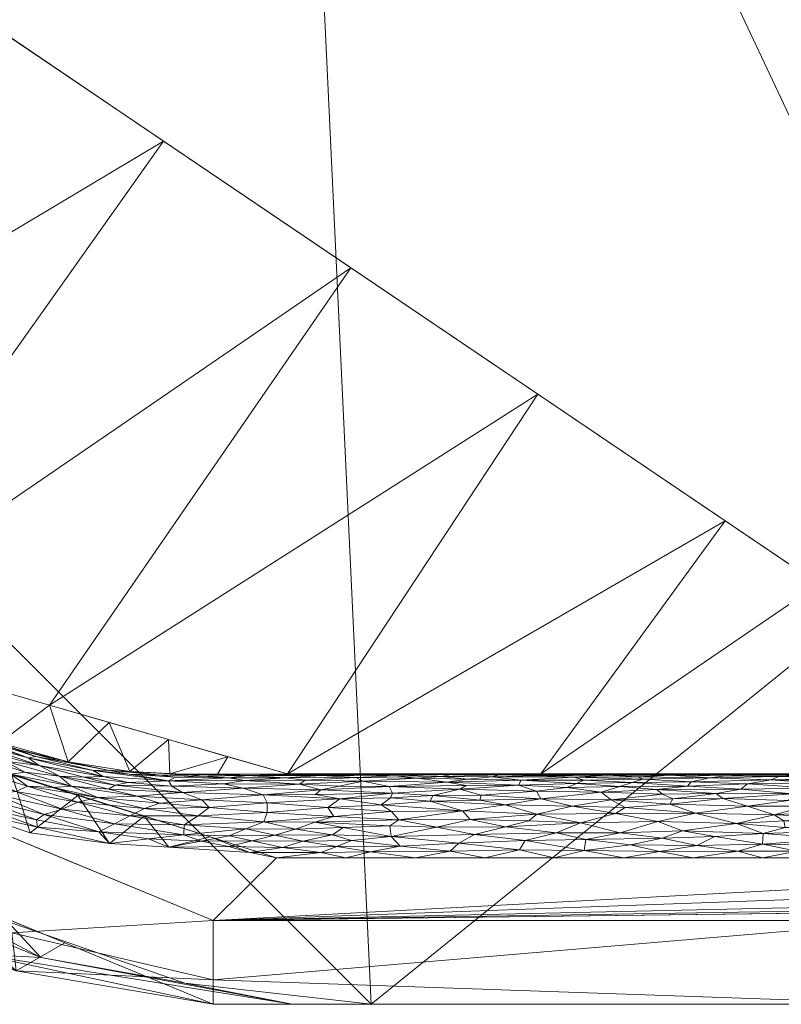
# Model space of a CAD drawing. Header units: millimetres. Extents: x -300 to 300, y 0 to 450.
# Tile 3 of 256: x -285 to -266, y 0 to 24. Entities that reach past the tile are written whole.
import ezdxf

# ---------------------------------------------------------------- set-up
doc = ezdxf.new("R2010")
doc.units = ezdxf.units.MM
doc.layers.add('A-GENM', color=13, linetype='Continuous')

# ---------------------------------------------------------------- blocks, each defined once
blk = doc.blocks.new('MODEL_CCAS0420-1080410R0 - MODEL_CCAS0420-1080410R0-453240-Preview')
at = {"layer": 'A-GENM', "lineweight": 9}
mesh = blk.add_polyface(dxfattribs=at)
corners = [(-296.159, -20, -110), (-295.657, -15.55, -110), (-294.177, -11.323, -110), (-291.793, -7.531, -110), (-288.625, -4.364, -110), (-284.831, -1.981, -110), (-280.602, -0.502, -110), (-276.147, 0, -110), (276.147, 0, -110), (280.596, -0.501, -110), (284.825, -1.978, -110), (288.619, -4.359, -110), (291.788, -7.525, -110), (294.174, -11.316, -110), (295.656, -15.545, -110), (296.159, -20, -110), (296.159, -426.171, -110), (295.658, -430.617, -110), (294.182, -434.842, -110), (291.802, -438.632, -110), (288.638, -441.797, -110), (284.848, -444.179, -110), (280.622, -445.657, -110), (276.171, -446.159, -110), (-276.171, -446.159, -110), (-280.617, -445.658, -110), (-284.842, -444.182, -110), (-288.632, -441.802, -110), (-291.797, -438.638, -110), (-294.179, -434.848, -110), (-295.657, -430.622, -110), (-296.159, -426.171, -110)]
mesh.append_faces([[corners[k] for k in face] for face in [(15, 12, 13, 14)]], dxfattribs={"vtx0": -1})
mesh.append_faces([[corners[k] for k in face] for face in [(16, 8, 15)]], dxfattribs={"vtx0": -1, "vtx1": -1})
mesh.append_faces([[corners[k] for k in face] for face in [(24, 31, 7, 8)]], dxfattribs={"vtx0": -1, "vtx1": -1, "vtx3": -1})
mesh.append_faces([[corners[k] for k in face] for face in [(31, 24, 25, 30), (18, 21, 22, 17), (17, 22, 23, 16)]], dxfattribs={"vtx0": -1, "vtx2": -1})
mesh.append_faces([[corners[k] for k in face] for face in [(0, 3, 4, 5), (0, 5, 6, 7)]], dxfattribs={"vtx0": -1, "vtx3": -1})
mesh.append_faces([[corners[k] for k in face] for face in [(28, 29, 27)]], dxfattribs={"vtx1": -1})
mesh.append_faces([[corners[k] for k in face] for face in [(25, 26, 30), (11, 12, 15, 10), (9, 10, 15, 8), (31, 0, 7)]], dxfattribs={"vtx1": -1, "vtx2": -1})
mesh.append_faces([[corners[k] for k in face] for face in [(23, 24, 8, 16)]], dxfattribs={"vtx1": -1, "vtx2": -1, "vtx3": -1})
mesh.append_faces([[corners[k] for k in face] for face in [(26, 27, 29, 30)]], dxfattribs={"vtx1": -1, "vtx3": -1})
mesh.append_faces([[corners[k] for k in face] for face in [(19, 20, 21, 18)]], dxfattribs={"vtx2": -1})
mesh.append_faces([[corners[k] for k in face] for face in [(0, 1, 2, 3)]], dxfattribs={"vtx3": -1})
mesh = blk.add_polyface(dxfattribs=at)
corners = [(279.918, 0, -2), (278.032, 0, -56), (276.147, 0, -110), (-276.147, 0, -110), (-278.032, 0, -56), (-279.918, 0, -2), (0, 0, -2)]
mesh.append_faces([[corners[k] for k in face] for face in [(6, 3, 4, 5)]], dxfattribs={"vtx0": -1})
mesh.append_faces([[corners[k] for k in face] for face in [(3, 6, 2)]], dxfattribs={"vtx0": -1, "vtx1": -1})
mesh.append_faces([[corners[k] for k in face] for face in [(1, 2, 6, 0)]], dxfattribs={"vtx1": -1})
mesh = blk.add_polyface(dxfattribs=at)
corners = [(279.918, 0, -2), (0, 0, -2), (-279.918, 0, -2), (-279.918, -0.586, -0.586), (-279.918, -2), (0, -2), (279.918, -2), (279.918, -0.586, -0.586), (-146.072, 0, -2), (-139.959, -2), (-209.938, -2), (-246.456, -2), (-73.036, 0, -2), (-212.995, 0, -2), (-69.979, -2), (-246.456, 0, -2), (146.072, -2), (139.959, 0, -2), (209.938, 0, -2), (246.456, 0, -2), (73.036, -2), (212.995, -2), (69.979, 0, -2), (246.456, -2), (-36.518, 0, -2), (-34.99, -2), (-52.485, -2), (34.99, 0, -2), (36.518, -2), (18.259, -2), (-263.187, -2), (-109.554, 0, -2), (-104.969, -2), (-122.464, -2), (263.187, 0, -2), (104.969, 0, -2), (109.554, -2), (91.295, -2), (-174.949, -2), (-179.533, 0, -2), (-162.803, 0, -2), (179.533, -2), (174.949, 0, -2), (192.444, 0, -2), (-157.454, -2), (-127.813, 0, -2), (-18.259, 0, -2), (-17.495, -2), (-229.726, 0, -2), (-228.197, -2), (229.726, -2), (228.197, 0, -2), (54.777, -2), (52.485, 0, -2), (-87.474, -2), (-91.295, 0, -2), (127.813, -2), (122.464, 0, -2), (-196.264, 0, -2), (-192.444, -2), (157.454, 0, -2), (162.803, -2), (-54.777, 0, -2), (17.495, 0, -2), (-263.187, 0, -2), (263.187, -2), (87.474, 0, -2), (196.264, -2)]
mesh.append_faces([[corners[k] for k in face] for face in [(44, 40, 38), (45, 33, 31), (46, 47, 1), (50, 51, 21), (52, 53, 28), (54, 55, 32), (56, 57, 36), (58, 59, 39), (60, 61, 42)]], dxfattribs={"vtx0": -1, "vtx1": -1})
mesh.append_faces([[corners[k] for k in face] for face in [(34, 65, 7), (30, 64, 3)]], dxfattribs={"vtx0": -1, "vtx1": -1, "vtx2": -1})
mesh.append_faces([[corners[k] for k in face] for face in [(5, 63, 1, 47), (42, 61, 41, 43), (19, 23, 65, 34), (32, 55, 31, 33), (28, 53, 27, 29), (39, 59, 38, 40), (36, 57, 35, 37), (21, 51, 18, 67), (63, 5, 29, 27), (67, 18, 43, 41), (37, 35, 66)]], dxfattribs={"vtx0": -1, "vtx2": -1})
mesh.append_faces([[corners[k] for k in face] for face in [(2, 3, 64)]], dxfattribs={"vtx1": -1})
mesh.append_faces([[corners[k] for k in face] for face in [(25, 47, 46, 24), (9, 33, 45, 8), (8, 40, 44, 9), (49, 10, 13, 48), (11, 49, 48, 15), (19, 51, 50, 23), (20, 37, 66, 22), (26, 25, 24, 62), (14, 26, 62, 12), (22, 53, 52, 20), (30, 11, 15, 64), (12, 55, 54, 14), (17, 57, 56, 16), (10, 59, 58, 13), (16, 61, 60, 17)]], dxfattribs={"vtx1": -1, "vtx3": -1})
mesh.append_faces([[corners[k] for k in face] for face in [(3, 4, 30), (65, 6, 7), (7, 0, 34)]], dxfattribs={"vtx2": -1})
mesh = blk.add_polyface(dxfattribs=at)
corners = [(299.928, -20, -2.07), (298.043, -20, -56.035), (296.159, -20, -110), (295.656, -15.545, -110), (294.174, -11.316, -110), (291.788, -7.525, -110), (288.619, -4.359, -110), (284.825, -1.978, -110), (280.596, -0.501, -110), (276.147, 0, -110), (278.032, 0, -56), (279.918, 0, -2), (294.065, -5.856, -2.049), (285.313, -2.233, -2.019), (297.693, -14.608, -2.062), (288.802, -3.047, -51.654), (295.107, -9.338, -51.891), (284.026, -1.114, -72.985), (291.572, -5.842, -73.057), (296.322, -13.382, -73.052), (287.705, -3.056, -83.438), (294.006, -9.347, -83.57), (297.479, -13.113, -37.145), (295.879, -10.232, -2.056), (298.985, -20, -29.052), (298.237, -16.68, -42.534), (285.513, -1.198, -37.157), (289.689, -4.044, -2.034), (293.019, -6.052, -37.565)]
mesh.append_faces([[corners[k] for k in face] for face in [(10, 8, 9), (24, 14, 0)]], dxfattribs={"vtx0": -1})
mesh.append_faces([[corners[k] for k in face] for face in [(5, 21, 4), (23, 28, 12), (27, 26, 13)]], dxfattribs={"vtx0": -1, "vtx1": -1})
mesh.append_faces([[corners[k] for k in face] for face in [(17, 10, 26), (17, 20, 7), (17, 8, 10), (21, 5, 18), (15, 17, 26), (6, 20, 18), (21, 16, 19), (19, 16, 22), (28, 18, 15), (16, 23, 22), (19, 1, 3), (15, 18, 20), (28, 15, 27), (22, 14, 25), (16, 18, 28), (15, 20, 17), (4, 21, 19), (16, 21, 18), (24, 25, 14), (1, 19, 25), (22, 25, 19), (26, 27, 15), (16, 28, 23)]], dxfattribs={"vtx0": -1, "vtx1": -1, "vtx2": -1})
mesh.append_faces([[corners[k] for k in face] for face in [(19, 3, 4), (17, 7, 8), (18, 5, 6), (20, 6, 7)]], dxfattribs={"vtx0": -1, "vtx2": -1})
mesh.append_faces([[corners[k] for k in face] for face in [(2, 3, 1)]], dxfattribs={"vtx1": -1})
mesh.append_faces([[corners[k] for k in face] for face in [(10, 11, 26), (24, 1, 25), (23, 14, 22), (11, 13, 26), (27, 12, 28)]], dxfattribs={"vtx1": -1, "vtx2": -1})
mesh = blk.add_polyface(dxfattribs=at)
corners = [(299.928, -20, -2.07), (294.065, -5.856, -2.049), (279.918, 0, -2), (279.918, -0.586, -0.586), (279.918, -2), (292.651, -7.27), (297.929, -20), (299.368, -20, -0.611), (296.865, -12.611, -2.059), (287.309, -5.059), (291.411, -4.331, -0.6), (294.866, -12.611), (286.991, -2.928, -2.025), (295.404, -8.688, -0.382), (298.205, -14.217, -0.382), (284.723, -1.706, -0.228), (284.621, -0.797, -1.081), (288.713, -2.271, -1.12), (290.528, -4.392, -2.037), (288.185, -2.649, -0.417), (290.212, -4.403, -0.128), (293.013, -6.306, -0.243), (298.396, -16.305, -2.064), (298.854, -14.092, -1.202), (296.934, -9.82, -1.189), (294.36, -6.53, -1.03), (295.465, -9.233, -2.054), (296.397, -16.306), (283.614, -3.529), (283.455, -1.464, -2.012)]
mesh.append_faces([[corners[k] for k in face] for face in [(7, 14, 6), (4, 15, 3), (18, 25, 1), (2, 16, 29)]], dxfattribs={"vtx0": -1, "vtx1": -1})
mesh.append_faces([[corners[k] for k in face] for face in [(10, 18, 17), (14, 24, 13), (23, 8, 24), (20, 21, 10), (13, 24, 25), (10, 19, 20), (24, 14, 23), (16, 3, 15), (14, 13, 11), (19, 9, 20), (16, 17, 12), (17, 19, 10), (19, 16, 15), (16, 19, 17), (10, 25, 18), (9, 19, 15), (21, 5, 13), (5, 21, 20), (25, 21, 13), (7, 22, 23), (7, 23, 14), (25, 10, 21), (25, 24, 26)]], dxfattribs={"vtx0": -1, "vtx1": -1, "vtx2": -1})
mesh.append_faces([[corners[k] for k in face] for face in [(14, 27, 6), (16, 12, 29), (23, 22, 8), (25, 26, 1), (24, 8, 26), (14, 11, 27)]], dxfattribs={"vtx0": -1, "vtx2": -1})
mesh.append_faces([[corners[k] for k in face] for face in [(15, 4, 28, 9)]], dxfattribs={"vtx0": -1, "vtx3": -1})
mesh.append_faces([[corners[k] for k in face] for face in [(5, 11, 13), (2, 3, 16), (18, 12, 17), (9, 5, 20)]], dxfattribs={"vtx1": -1, "vtx2": -1})
mesh.append_faces([[corners[k] for k in face] for face in [(7, 0, 22)]], dxfattribs={"vtx2": -1})
mesh = blk.add_polyface(dxfattribs=at)
corners = [(-279.918, -2), (-292.651, -7.27), (-297.929, -20), (-297.929, -224.97), (-297.929, -429.94), (-292.661, -442.661), (-279.94, -447.929), (0, -447.929), (279.94, -447.929), (292.661, -442.661), (297.929, -429.94), (297.929, -224.97), (297.929, -20), (292.651, -7.27), (279.918, -2), (0, -2), (0, -3.5), (13.257, -3.5), (26.515, -3.5), (39.772, -3.5), (53.029, -3.5), (66.287, -3.5), (79.544, -3.5), (92.801, -3.5), (106.059, -3.5), (119.316, -3.5), (132.573, -3.5), (145.831, -3.5), (159.088, -3.5), (172.345, -3.5), (185.603, -3.5), (198.86, -3.5), (212.117, -3.5), (225.375, -3.5), (238.632, -3.5), (251.889, -3.5), (265.147, -3.5), (278.404, -3.5), (291.028, -7.487), (296.497, -19.511), (296.5, -32.769), (296.5, -46.026), (296.5, -59.283), (296.5, -72.541), (296.5, -85.798), (296.5, -99.055), (296.5, -112.313), (296.5, -125.57), (296.5, -138.827), (296.5, -152.085), (296.5, -165.342), (296.5, -178.599), (296.5, -191.857), (296.5, -205.114), (296.5, -218.371), (296.5, -231.629), (296.5, -244.886), (296.5, -258.143), (296.499, -271.401), (296.499, -284.658), (296.499, -297.915), (296.499, -311.173), (296.499, -324.43), (296.499, -337.687), (296.5, -350.945), (296.5, -364.202), (296.5, -377.459), (296.5, -390.717), (296.5, -403.974), (296.5, -417.231), (296.497, -430.489), (291.028, -442.513), (278.404, -446.5), (265.147, -446.5), (251.889, -446.5), (238.632, -446.5), (225.375, -446.5), (212.117, -446.5), (198.86, -446.5), (185.603, -446.5), (172.345, -446.5), (159.088, -446.5), (145.831, -446.5), (132.573, -446.5), (119.316, -446.5), (106.059, -446.5), (92.801, -446.5), (79.544, -446.5), (66.287, -446.5), (53.029, -446.5), (39.772, -446.5), (26.515, -446.5), (13.257, -446.5), (0, -446.5), (-12.926, -446.5), (-25.852, -446.5), (-38.777, -446.5), (-51.703, -446.5), (-64.629, -446.5), (-77.555, -446.5), (-90.48, -446.5), (-103.406, -446.5), (-116.332, -446.5), (-129.258, -446.5), (-142.183, -446.5), (-155.109, -446.5), (-168.035, -446.5), (-180.961, -446.5), (-193.887, -446.5), (-206.812, -446.5), (-219.738, -446.5), (-232.664, -446.5), (-245.59, -446.5), (-258.515, -446.5), (-271.441, -446.5), (-284.356, -445.968), (-294.544, -438.124), (-296.5, -425.35), (-296.5, -412.424), (-296.5, -399.498), (-296.5, -386.572), (-296.5, -373.646), (-296.5, -360.721), (-296.5, -347.795), (-296.499, -334.869), (-296.499, -321.943), (-296.499, -309.018), (-296.499, -296.092), (-296.499, -283.166), (-296.499, -270.24), (-296.5, -257.315), (-296.5, -244.389), (-296.5, -231.463), (-296.5, -218.537), (-296.5, -205.611), (-296.5, -192.686), (-296.5, -179.76), (-296.5, -166.834), (-296.5, -153.908), (-296.5, -140.983), (-296.5, -128.057), (-296.5, -115.131), (-296.5, -102.205), (-296.5, -89.28), (-296.5, -76.354), (-296.5, -63.428), (-296.5, -50.502), (-296.5, -37.576), (-296.5, -24.651), (-294.544, -11.876), (-284.356, -4.032), (-271.441, -3.5), (-258.515, -3.5), (-245.59, -3.5), (-232.664, -3.5), (-219.738, -3.5), (-206.812, -3.5), (-193.887, -3.5), (-180.961, -3.5), (-168.035, -3.5), (-155.109, -3.5), (-142.183, -3.5), (-129.258, -3.5), (-116.332, -3.5), (-103.406, -3.5), (-90.48, -3.5), (-77.555, -3.5), (-64.629, -3.5), (-51.703, -3.5), (-38.777, -3.5), (-25.852, -3.5), (-12.926, -3.5), (-294.538, -438.129), (-294.547, -438.108)]
mesh.append_faces([[corners[k] for k in face] for face in [(116, 172, 173)]])
mesh.append_faces([[corners[k] for k in face] for face in [(118, 4, 117), (6, 115, 5), (115, 6, 114), (7, 104, 6), (1, 150, 0), (151, 0, 150)]], dxfattribs={"vtx0": -1, "vtx1": -1})
mesh.append_faces([[corners[k] for k in face] for face in [(4, 124, 125), (7, 99, 100), (2, 148, 149), (149, 1, 2), (2, 141, 142), (0, 151, 152), (0, 160, 161, 15), (15, 165, 166), (15, 170, 171), (8, 81, 82, 7), (8, 72, 73), (11, 61, 62, 10), (12, 46, 47, 11), (38, 13, 14, 37), (13, 38, 39, 12)]], dxfattribs={"vtx0": -1, "vtx2": -1})
mesh.append_faces([[corners[k] for k in face] for face in [(4, 118, 119, 120), (4, 120, 121, 122), (3, 128, 129, 130), (3, 130, 131, 132), (3, 138, 139, 140), (0, 154, 155, 156), (0, 156, 157, 158), (15, 161, 162, 163), (15, 163, 164, 165), (8, 73, 74, 75), (7, 86, 87, 88), (7, 83, 84, 85), (10, 68, 69, 70), (11, 55, 56, 57), (14, 28, 29, 30), (14, 32, 33, 34), (15, 19, 20, 21), (12, 44, 45, 46), (11, 49, 50, 51), (11, 47, 48, 49), (12, 39, 40, 41)]], dxfattribs={"vtx0": -1, "vtx3": -1})
mesh.append_faces([[corners[k] for k in face] for face in [(123, 124, 4, 122), (127, 128, 3, 126), (113, 114, 6, 112), (111, 112, 6, 110), (109, 110, 6, 108), (107, 108, 6, 106), (96, 97, 7, 95), (105, 106, 6, 104), (103, 104, 7, 102), (101, 102, 7, 100), (98, 99, 7, 97), (94, 95, 7, 93), (135, 136, 3, 134), (137, 138, 3, 136), (133, 134, 3, 132), (145, 146, 2, 144), (147, 148, 2, 146), (143, 144, 2, 142), (149, 150, 1), (153, 154, 0, 152), (159, 160, 0, 158), (169, 170, 15, 168), (167, 168, 15, 166), (78, 79, 8, 77), (80, 81, 8, 79), (76, 77, 8, 75), (91, 92, 7, 90), (89, 90, 7, 88), (85, 86, 7), (82, 83, 7), (67, 68, 10, 66), (65, 66, 10, 64), (60, 61, 11, 59), (58, 59, 11, 57), (63, 64, 10, 62), (54, 55, 11, 53), (26, 27, 15, 25), (31, 32, 14, 30), (16, 17, 15, 171), (18, 19, 15, 17), (24, 25, 15, 23), (22, 23, 15, 21), (34, 35, 14), (52, 53, 11, 51), (36, 37, 14, 35), (42, 43, 12, 41), (43, 44, 12), (92, 93, 7)]], dxfattribs={"vtx1": -1, "vtx2": -1})
mesh.append_faces([[corners[k] for k in face] for face in [(3, 4, 125, 126), (2, 3, 140, 141), (71, 72, 8, 9), (70, 71, 9, 10), (27, 28, 14, 15)]], dxfattribs={"vtx1": -1, "vtx3": -1})
mesh.append_faces([[corners[k] for k in face] for face in [(4, 173, 117), (115, 172, 5)]], dxfattribs={"vtx2": -1})
mesh = blk.add_polyface(dxfattribs=at)
corners = [(266.603, -5.362, -1.269), (264.885, -5.396, -1.362), (266.412, -5.436, -1.499), (264.676, -4.942, -0.614), (266.093, -5.026, -0.707), (266.185, -4.869, -0.542), (266.3, -4.376, -0.209), (266.529, -4.523, -0.287), (267.426, -4.316, -0.181), (267.323, -5.133, -0.846), (265.611, -5.162, -0.887), (265.538, -5.278, -1.085), (267.161, -5.262, -1.053), (267.126, -5.487, -1.775), (265.067, -5.494, -1.836), (266.05, -5.5, -2), (267.75, -4.911, -0.583), (266.804, -3.826, -0.03), (266.787, -4.079, -0.092), (267.943, -4.004, -0.07), (265.087, -4.132, -0.109), (265.22, -4.305, -0.176), (266.264, -4.222, -0.142), (265.099, -3.951, -0.056), (267.162, -4.731, -0.426), (268.405, -4.565, -0.312), (265.147, -3.5), (265.975, -3.654, -0.007), (266.804, -3.5), (265.774, -4.727, -0.423), (264.385, -4.727, -0.424), (265.173, -4.476, -0.261), (265.618, -3.799, -0.025), (267.914, -5.034, -0.716), (268.06, -5.41, -1.405), (265.463, -5.347, -1.232), (267.682, -5.455, -1.579), (265.675, -5.472, -1.665), (264.765, -5.446, -1.535), (267.397, -3.659, -0.007), (264.579, -3.721, -0.014), (265.076, -4.617, -0.346), (267.562, -5.5, -2)]
mesh.append_faces([[corners[k] for k in face] for face in [(26, 27, 28), (42, 13, 15)]], dxfattribs={"vtx0": -1, "vtx1": -1})
mesh.append_faces([[corners[k] for k in face] for face in [(0, 1, 2), (3, 4, 5), (6, 7, 8), (9, 4, 10), (10, 11, 12), (13, 14, 15), (16, 5, 4), (17, 18, 19), (20, 21, 22), (23, 18, 17), (6, 22, 21), (24, 25, 7), (29, 30, 5), (6, 21, 31), (27, 32, 17), (5, 16, 24), (33, 4, 9), (29, 5, 24), (9, 10, 12), (0, 12, 11), (0, 2, 34), (11, 35, 0), (36, 34, 2), (37, 13, 36), (13, 37, 14), (38, 2, 1), (2, 38, 37), (28, 27, 39), (32, 27, 40), (17, 39, 27), (24, 7, 29), (7, 31, 41), (23, 17, 32), (22, 8, 18), (7, 6, 31), (8, 22, 6), (20, 18, 23), (18, 20, 22), (7, 41, 29), (4, 33, 16), (1, 0, 35), (37, 36, 2)]], dxfattribs={"vtx0": -1, "vtx1": -1, "vtx2": -1})
mesh = blk.add_polyface(dxfattribs=at)
corners = [(268.511, -5.314, -1.158), (269.915, -5.296, -1.12), (268.597, -5.21, -0.963), (266.603, -5.362, -1.269), (268.06, -5.41, -1.405), (269.199, -3.964, -0.059), (268.711, -4.138, -0.111), (270.199, -4.097, -0.098), (268.992, -5.469, -1.648), (267.126, -5.487, -1.775), (268.424, -5.494, -1.845), (266.529, -4.523, -0.287), (268.405, -4.565, -0.312), (267.426, -4.316, -0.181), (267.75, -4.911, -0.583), (269.02, -4.777, -0.463), (267.162, -4.731, -0.426), (267.397, -3.659, -0.007), (268.461, -3.5), (266.804, -3.5), (267.323, -5.133, -0.846), (269.326, -5.127, -0.837), (269.658, -5.373, -1.298), (269.828, -5.492, -1.823), (269.074, -5.5, -2), (269.302, -4.36, -0.202), (270.31, -4.551, -0.304), (267.943, -4.004, -0.07), (266.787, -4.079, -0.092), (270.087, -4.698, -0.401), (268.943, -4.902, -0.574), (267.161, -5.262, -1.053), (267.914, -5.034, -0.716), (269.196, -5.015, -0.694), (269.78, -5.433, -1.487), (270.209, -5.201, -0.948), (267.562, -5.5, -2), (267.682, -5.455, -1.579), (269.261, -3.648, -0.006), (268.371, -3.79, -0.024), (269.957, -3.806, -0.026), (270.118, -3.5), (266.804, -3.826, -0.03)]
mesh.append_faces([[corners[k] for k in face] for face in [(0, 1, 2), (3, 4, 0), (5, 6, 7), (8, 9, 10), (11, 12, 13), (14, 15, 16), (20, 2, 21), (22, 0, 4), (23, 10, 24), (25, 12, 26), (15, 12, 16), (13, 25, 6), (25, 13, 12), (6, 5, 27), (28, 13, 6), (29, 12, 15), (15, 14, 30), (2, 20, 31), (32, 33, 30), (34, 4, 8), (0, 2, 31), (21, 2, 35), (0, 31, 3), (1, 0, 22), (9, 36, 10), (37, 8, 4), (17, 38, 18), (7, 6, 25), (39, 5, 40), (27, 28, 6), (38, 39, 40), (5, 39, 27), (42, 27, 39), (17, 42, 39), (17, 39, 38), (4, 34, 22), (8, 10, 23), (21, 33, 32), (32, 30, 14), (21, 32, 20), (9, 8, 37)]], dxfattribs={"vtx0": -1, "vtx1": -1, "vtx2": -1})
mesh.append_faces([[corners[k] for k in face] for face in [(17, 18, 19)]], dxfattribs={"vtx0": -1, "vtx2": -1})
mesh.append_faces([[corners[k] for k in face] for face in [(41, 18, 38), (36, 24, 10)]], dxfattribs={"vtx1": -1, "vtx2": -1})
mesh = blk.add_polyface(dxfattribs=at)
corners = [(270.652, -5.066, -0.756), (270.209, -5.201, -0.948), (271.479, -5.175, -0.908), (269.261, -3.648, -0.006), (271.063, -3.67, -0.008), (270.118, -3.5), (270.31, -4.551, -0.304), (271.152, -4.335, -0.19), (269.302, -4.36, -0.202), (272.095, -4.908, -0.579), (271.346, -4.728, -0.424), (270.415, -4.88, -0.553), (271.022, -3.933, -0.052), (270.199, -4.097, -0.098), (271.722, -4.097, -0.098), (271.245, -5.267, -1.064), (270.087, -4.698, -0.401), (269.915, -5.296, -1.12), (271.072, -5.349, -1.238), (271.339, -5.496, -1.866), (269.828, -5.492, -1.823), (270.585, -5.5, -2), (270.521, -5.47, -1.652), (269.78, -5.433, -1.487), (268.992, -5.469, -1.648), (272.195, -4.538, -0.296), (268.943, -4.902, -0.574), (269.02, -4.777, -0.463), (269.196, -5.015, -0.694), (269.658, -5.373, -1.298), (268.597, -5.21, -0.963), (271.301, -5.42, -1.44), (272.199, -5.086, -0.781), (269.326, -5.127, -0.837), (269.957, -3.806, -0.026), (271.776, -3.5), (272.466, -3.908, -0.046), (269.199, -3.964, -0.059), (269.074, -5.5, -2), (272.097, -5.5, -2), (272.158, -5.451, -1.559), (271.958, -5.48, -1.718), (268.405, -4.565, -0.312)]
mesh.append_faces([[corners[k] for k in face] for face in [(0, 1, 2), (3, 4, 5), (6, 7, 8), (9, 10, 11), (12, 13, 14), (8, 7, 13), (0, 9, 11), (15, 2, 1), (16, 11, 10), (1, 17, 15), (15, 17, 18), (19, 20, 21), (22, 23, 24), (20, 22, 24), (25, 7, 6), (10, 25, 6), (7, 14, 13), (10, 6, 16), (26, 11, 27), (11, 28, 0), (18, 17, 29), (30, 17, 1), (31, 18, 29), (0, 2, 32), (0, 28, 33), (4, 34, 12), (4, 12, 36), (37, 13, 12), (37, 12, 34), (4, 3, 34), (20, 19, 22), (40, 22, 41), (23, 31, 29), (31, 23, 22), (19, 41, 22), (0, 33, 1), (22, 40, 31), (42, 16, 6), (11, 16, 27), (11, 26, 28)]], dxfattribs={"vtx0": -1, "vtx1": -1, "vtx2": -1})
mesh.append_faces([[corners[k] for k in face] for face in [(4, 35, 5), (20, 38, 21)]], dxfattribs={"vtx0": -1, "vtx2": -1})
mesh.append_faces([[corners[k] for k in face] for face in [(21, 39, 19)]], dxfattribs={"vtx1": -1, "vtx2": -1})
mesh = blk.add_polyface(dxfattribs=at)
corners = [(272.623, -5.495, -1.856), (273.609, -5.5, -2), (274.219, -5.483, -1.742), (272.195, -4.538, -0.296), (271.346, -4.728, -0.424), (272.951, -4.761, -0.45), (271.722, -4.097, -0.098), (272.939, -4.237, -0.148), (273.675, -4.052, -0.084), (272.466, -3.908, -0.046), (274.031, -5.133, -0.845), (272.629, -5.231, -0.999), (273.881, -5.227, -0.992), (272.199, -5.086, -0.781), (271.301, -5.42, -1.44), (273.264, -5.432, -1.48), (272.563, -5.352, -1.245), (271.958, -5.48, -1.718), (271.339, -5.496, -1.866), (273.962, -4.616, -0.345), (273.781, -4.413, -0.227), (272.604, -3.689, -0.01), (271.063, -3.67, -0.008), (273.516, -4.993, -0.669), (272.095, -4.908, -0.579), (274.339, -5.303, -1.135), (271.072, -5.349, -1.238), (272.158, -5.451, -1.559), (273.09, -5.481, -1.726), (271.152, -4.335, -0.19), (272.381, -4.383, -0.212), (274.053, -3.85, -0.034), (271.022, -3.933, -0.052), (273.433, -3.5), (271.776, -3.5), (274.261, -3.658, -0.007), (271.245, -5.267, -1.064), (271.479, -5.175, -0.908), (270.652, -5.066, -0.756), (273.553, -4.874, -0.547), (272.097, -5.5, -2), (273.848, -5.371, -1.292), (274.481, -5.439, -1.51)]
mesh.append_faces([[corners[k] for k in face] for face in [(0, 1, 2), (3, 4, 5), (6, 7, 8), (6, 8, 9), (10, 11, 12), (11, 10, 13), (14, 15, 16), (0, 17, 18), (3, 19, 20), (21, 22, 9), (23, 24, 13), (16, 25, 11), (10, 23, 13), (16, 26, 14), (27, 15, 14), (28, 17, 0), (7, 29, 30), (30, 20, 7), (5, 4, 24), (29, 7, 6), (8, 31, 9), (32, 6, 9), (22, 21, 34), (31, 21, 9), (21, 35, 33), (36, 16, 11), (16, 36, 26), (37, 11, 13), (11, 37, 36), (38, 13, 24), (24, 23, 39), (3, 5, 19), (0, 18, 40), (28, 0, 2), (27, 28, 15), (28, 27, 17), (25, 16, 41), (15, 41, 16), (29, 3, 30), (20, 30, 3), (24, 39, 5), (42, 15, 28)]], dxfattribs={"vtx0": -1, "vtx1": -1, "vtx2": -1})
mesh.append_faces([[corners[k] for k in face] for face in [(21, 33, 34), (0, 40, 1)]], dxfattribs={"vtx0": -1, "vtx2": -1})
mesh = blk.add_polyface(dxfattribs=at)
corners = [(275.717, -5.203, -0.952), (274.339, -5.303, -1.135), (276.343, -5.324, -1.18), (275.485, -4.404, -0.223), (273.781, -4.413, -0.227), (273.962, -4.616, -0.345), (273.848, -5.371, -1.292), (273.264, -5.432, -1.48), (274.481, -5.439, -1.51), (275.662, -4.606, -0.338), (275.666, -4.007, -0.071), (274.053, -3.85, -0.034), (273.675, -4.052, -0.084), (276.163, -3.641, -0.006), (274.261, -3.658, -0.007), (275.453, -3.776, -0.022), (274.578, -4.225, -0.143), (275.09, -3.5), (273.433, -3.5), (275.702, -4.262, -0.158), (272.951, -4.761, -0.45), (274.741, -4.846, -0.521), (274.031, -5.133, -0.845), (275.635, -5.043, -0.727), (273.881, -5.227, -0.992), (275.04, -5.398, -1.369), (275.684, -4.927, -0.598), (274.674, -4.983, -0.657), (275.121, -5.5, -2), (276.162, -5.489, -1.792), (274.219, -5.483, -1.742), (275.586, -5.456, -1.582), (276.511, -5.416, -1.425), (275.91, -4.763, -0.451), (272.939, -4.237, -0.148), (276.611, -3.91, -0.047), (272.604, -3.689, -0.01), (273.516, -4.993, -0.669), (273.553, -4.874, -0.547), (273.609, -5.5, -2), (273.09, -5.481, -1.726), (272.629, -5.231, -0.999)]
mesh.append_faces([[corners[k] for k in face] for face in [(0, 1, 2), (3, 4, 5), (6, 7, 8), (5, 9, 3), (10, 11, 12), (13, 14, 15), (16, 10, 12), (3, 19, 16), (20, 21, 5), (22, 0, 23), (22, 24, 0), (1, 6, 25), (25, 2, 1), (23, 26, 27), (28, 29, 30), (8, 30, 31), (32, 25, 31), (33, 5, 21), (3, 16, 4), (16, 34, 4), (12, 34, 16), (16, 19, 10), (10, 35, 15), (36, 11, 14), (15, 14, 11), (10, 15, 11), (13, 17, 14), (27, 22, 23), (37, 27, 38), (8, 31, 25), (30, 29, 31), (2, 25, 32), (5, 33, 9), (33, 21, 26), (8, 40, 30), (21, 38, 27), (21, 27, 26), (22, 27, 37), (41, 1, 24), (0, 24, 1), (21, 20, 38), (6, 8, 25)]], dxfattribs={"vtx0": -1, "vtx1": -1, "vtx2": -1})
mesh.append_faces([[corners[k] for k in face] for face in [(14, 17, 18)]], dxfattribs={"vtx0": -1, "vtx2": -1})
mesh.append_faces([[corners[k] for k in face] for face in [(39, 28, 30)]], dxfattribs={"vtx1": -1, "vtx2": -1})
mesh = blk.add_polyface(dxfattribs=at)
corners = [(276.907, -5.204, -0.953), (276.343, -5.324, -1.18), (277.859, -5.254, -1.04), (277.178, -4.695, -0.399), (276.891, -4.901, -0.573), (278.628, -4.81, -0.49), (275.684, -4.927, -0.598), (275.635, -5.043, -0.727), (275.453, -3.776, -0.022), (276.966, -3.767, -0.02), (276.163, -3.641, -0.006), (276.814, -4.22, -0.141), (277.954, -4.177, -0.125), (277.071, -4.047, -0.082), (278.629, -4.575, -0.318), (277.037, -4.487, -0.266), (275.662, -4.606, -0.338), (275.91, -4.763, -0.451), (277.47, -5.009, -0.686), (277.348, -5.118, -0.824), (275.717, -5.203, -0.952), (276.511, -5.416, -1.425), (278.195, -5.409, -1.404), (277.724, -5.347, -1.231), (278.183, -5.489, -1.784), (276.162, -5.489, -1.792), (276.632, -5.5, -2), (277.343, -5.458, -1.59), (275.586, -5.456, -1.582), (275.485, -4.404, -0.223), (277.486, -4.348, -0.196), (277.344, -3.626, -0.005), (276.747, -3.5), (278.144, -5.5, -2), (275.09, -3.5), (278.258, -3.743, -0.017), (278.404, -3.5), (277.777, -3.896, -0.044), (276.611, -3.91, -0.047), (275.666, -4.007, -0.071), (275.702, -4.262, -0.158), (278.719, -5, -0.676), (275.121, -5.5, -2)]
mesh.append_faces([[corners[k] for k in face] for face in [(34, 10, 32)]], dxfattribs={"vtx0": -1, "vtx1": -1})
mesh.append_faces([[corners[k] for k in face] for face in [(0, 1, 2), (3, 4, 5), (4, 6, 7), (8, 9, 10), (11, 12, 13), (14, 15, 3), (15, 16, 3), (4, 3, 17), (3, 16, 17), (18, 7, 19), (20, 19, 7), (19, 0, 2), (21, 22, 23), (23, 2, 1), (24, 25, 26), (25, 27, 28), (29, 16, 15), (29, 15, 30), (31, 32, 10), (27, 21, 28), (22, 21, 27), (25, 24, 27), (31, 10, 9), (35, 31, 9), (37, 35, 9), (37, 38, 13), (38, 37, 9), (39, 11, 13), (8, 38, 9), (39, 13, 38), (12, 11, 30), (21, 23, 1), (30, 11, 40), (17, 6, 4), (41, 4, 18), (7, 18, 4), (19, 20, 0), (1, 0, 20), (30, 40, 29), (39, 40, 11)]], dxfattribs={"vtx0": -1, "vtx1": -1, "vtx2": -1})
mesh.append_faces([[corners[k] for k in face] for face in [(25, 42, 26)]], dxfattribs={"vtx0": -1, "vtx2": -1})
mesh.append_faces([[corners[k] for k in face] for face in [(26, 33, 24), (36, 32, 31)]], dxfattribs={"vtx1": -1, "vtx2": -1})
mesh = blk.add_polyface(dxfattribs=at)
corners = [(279.202, -5.157, -0.881), (280.65, -5.058, -0.744), (278.719, -5, -0.676), (278.986, -3.9, -0.045), (278.258, -3.743, -0.017), (277.777, -3.896, -0.044), (277.037, -4.487, -0.266), (278.705, -4.352, -0.198), (277.486, -4.348, -0.196), (277.178, -4.695, -0.399), (278.628, -4.81, -0.49), (278.629, -4.575, -0.318), (277.348, -5.118, -0.824), (280.012, -4.7, -0.403), (279.553, -3.764, -0.02), (279.037, -3.627, -0.005), (279.534, -4.022, -0.075), (280.2, -3.895, -0.044), (277.344, -3.626, -0.005), (280.616, -4.042, -0.08), (279.139, -4.189, -0.129), (278.445, -4.039, -0.08), (277.954, -4.177, -0.125), (280.276, -4.503, -0.275), (280.186, -4.882, -0.554), (277.47, -5.009, -0.686), (276.891, -4.901, -0.573), (277.859, -5.254, -1.04), (279.672, -5.261, -1.052), (279.162, -5.345, -1.228), (277.071, -4.047, -0.082), (278.195, -5.409, -1.404), (279.54, -5.406, -1.392), (279.095, -5.459, -1.596), (278.183, -5.489, -1.784), (279.812, -5.495, -1.852), (280.167, -5.447, -1.54), (278.144, -5.5, -2), (279.563, -5.909, -2), (277.724, -5.347, -1.231), (277.343, -5.458, -1.59), (278.404, -3.5), (279.984, -3.996), (280.611, -4.282, -0.166)]
mesh.append_faces([[corners[k] for k in face] for face in [(0, 1, 2), (3, 4, 5), (6, 7, 8), (9, 10, 11), (0, 2, 12), (13, 11, 10), (14, 15, 4), (3, 16, 17), (14, 3, 17), (11, 7, 6), (15, 18, 4), (19, 16, 20), (21, 20, 16), (20, 22, 7), (11, 13, 23), (13, 10, 24), (7, 11, 23), (12, 2, 25), (2, 24, 10), (10, 26, 2), (0, 12, 27), (28, 27, 29), (30, 21, 5), (31, 32, 29), (33, 34, 35), (33, 36, 32), (27, 39, 29), (31, 40, 33), (39, 31, 29), (34, 33, 40), (3, 5, 21), (16, 3, 21), (18, 15, 41), (4, 3, 14), (22, 20, 21), (7, 43, 20), (30, 22, 21), (27, 28, 0), (33, 32, 31), (22, 8, 7), (37, 35, 34)]], dxfattribs={"vtx0": -1, "vtx1": -1, "vtx2": -1})
mesh.append_faces([[corners[k] for k in face] for face in [(37, 38, 35), (42, 41, 15)]], dxfattribs={"vtx1": -1, "vtx2": -1})
mesh = blk.add_polyface(dxfattribs=at)
corners = [(280.186, -4.882, -0.554), (281.732, -4.969, -0.589), (281.186, -4.803, -0.471), (280.012, -4.7, -0.403), (279.54, -5.406, -1.392), (280.982, -5.335, -1.186), (279.162, -5.345, -1.228), (279.202, -5.157, -0.881), (279.672, -5.261, -1.052), (280.9, -5.21, -0.955), (280.65, -5.058, -0.744), (282.258, -5.23, -0.83), (281.906, -4.497, -0.237), (280.611, -4.282, -0.166), (280.276, -4.503, -0.275), (278.705, -4.352, -0.198), (282.39, -3.839, -0.014), (280.977, -3.748, -0.017), (281.456, -3.947, -0.048), (281.563, -4.491), (279.984, -3.996), (282.271, -4.311, -0.137), (281.552, -4.676, -0.36), (280.616, -4.042, -0.08), (278.719, -5, -0.676), (280.495, -5.482, -1.728), (280.953, -5.503, -1.865), (281.905, -5.561, -1.8), (281.169, -5.473, -1.587), (280.167, -5.447, -1.54), (279.563, -5.909, -2), (279.812, -5.495, -1.852), (280.982, -6.318, -2), (279.553, -3.764, -0.02), (280.2, -3.895, -0.044), (282.647, -4.115, -0.06), (279.037, -3.627, -0.005), (279.534, -4.022, -0.075), (279.139, -4.189, -0.129), (280.825, -5.419, -1.423), (281.92, -5.496, -1.455), (281.956, -5.296, -0.982), (282.41, -5.139, -0.692), (279.095, -5.459, -1.596)]
mesh.append_faces([[corners[k] for k in face] for face in [(0, 1, 2), (2, 3, 0), (4, 5, 6), (7, 8, 9), (10, 9, 11), (12, 13, 14), (14, 13, 15), (16, 17, 18), (21, 13, 12), (22, 12, 14), (21, 23, 13), (3, 22, 14), (10, 1, 0), (0, 24, 10), (9, 10, 7), (25, 26, 27), (25, 28, 29), (30, 26, 31), (17, 33, 34), (18, 23, 35), (23, 18, 34), (19, 17, 16), (36, 17, 20), (17, 34, 18), (17, 36, 33), (34, 37, 23), (23, 38, 13), (5, 9, 8), (5, 39, 40), (5, 41, 9), (3, 2, 22), (5, 8, 6), (5, 4, 39), (10, 42, 1), (28, 40, 39), (29, 28, 39), (28, 25, 27), (4, 29, 39), (25, 29, 43), (26, 25, 31), (32, 27, 26), (43, 31, 25)]], dxfattribs={"vtx0": -1, "vtx1": -1, "vtx2": -1})
mesh.append_faces([[corners[k] for k in face] for face in [(26, 30, 32)]], dxfattribs={"vtx0": -1, "vtx2": -1})
mesh.append_faces([[corners[k] for k in face] for face in [(19, 20, 17)]], dxfattribs={"vtx1": -1, "vtx2": -1})
mesh = blk.add_polyface(dxfattribs=at)
corners = [(282.676, -4.934, -0.459), (283.147, -4.822, -0.325), (281.552, -4.676, -0.36), (282.429, -5.593, -1.599), (282.779, -5.578, -1.351), (281.92, -5.496, -1.455), (282.401, -6.728, -2), (281.905, -5.561, -1.8), (280.982, -6.318, -2), (283.518, -4.661, -0.2), (282.271, -4.311, -0.137), (281.906, -4.497, -0.237), (283.946, -4.528, -0.111), (282.647, -4.115, -0.06), (280.616, -4.042, -0.08), (284.286, -4.094, -0.005), (282.39, -3.839, -0.014), (284.111, -4.232, -0.027), (284.134, -4.405, -0.062), (281.186, -4.803, -0.471), (283.302, -5.211, -0.61), (281.732, -4.969, -0.589), (283.723, -5.178, -0.498), (282.41, -5.139, -0.692), (282.543, -5.436, -1.105), (284.333, -5.883, -1.25), (284.067, -5.698, -1.022), (283.585, -5.445, -0.813), (283.004, -5.425, -0.952), (280.65, -5.058, -0.744), (282.258, -5.23, -0.83), (281.956, -5.296, -0.982), (280.982, -5.335, -1.186), (283.373, -5.788, -1.802), (284.345, -5.204, -0.4), (283.143, -4.986), (281.563, -4.491), (284.149, -5.918, -1.499), (281.169, -5.473, -1.587), (283.82, -7.137, -2), (281.456, -3.947, -0.048), (280.9, -5.21, -0.955), (283.52, -5.796, -1.636)]
mesh.append_faces([[corners[k] for k in face] for face in [(6, 7, 8), (39, 33, 6)]], dxfattribs={"vtx0": -1, "vtx1": -1})
mesh.append_faces([[corners[k] for k in face] for face in [(0, 1, 2), (3, 4, 5), (9, 10, 11), (11, 2, 1), (12, 13, 10), (12, 10, 9), (14, 10, 13), (15, 16, 17), (12, 18, 13), (17, 16, 13), (1, 9, 11), (2, 19, 0), (20, 0, 21), (0, 20, 22), (21, 23, 20), (24, 4, 25), (26, 27, 28), (23, 29, 30), (28, 31, 24), (24, 32, 4), (3, 7, 33), (0, 34, 1), (37, 4, 3), (38, 3, 5), (38, 7, 3), (31, 32, 24), (7, 6, 33), (16, 40, 13), (20, 23, 27), (27, 30, 28), (31, 30, 41), (26, 28, 24), (30, 31, 28), (16, 15, 35), (0, 19, 21), (13, 18, 17), (34, 0, 22), (27, 23, 30), (37, 3, 42), (3, 33, 42), (32, 5, 4)]], dxfattribs={"vtx0": -1, "vtx1": -1, "vtx2": -1})
mesh.append_faces([[corners[k] for k in face] for face in [(35, 36, 16)]], dxfattribs={"vtx1": -1, "vtx2": -1})
mesh = blk.add_polyface(dxfattribs=at)
corners = [(284.624, -5.083, -0.277), (284.345, -5.204, -0.4), (285.878, -5.667, -0.374), (285.718, -6.471, -1.626), (285.755, -6.416, -1.375), (284.149, -5.918, -1.499), (284.134, -4.405, -0.062), (285.617, -4.95, -0.091), (285.237, -4.641, -0.046), (284.742, -5.495, -0.54), (283.302, -5.211, -0.61), (284.408, -5.541, -0.682), (283.946, -4.528, -0.111), (283.518, -4.661, -0.2), (285.125, -5.02, -0.174), (286.073, -5.522, -0.248), (283.723, -5.178, -0.498), (284.286, -4.094, -0.005), (285.825, -4.612, -0.01), (284.722, -5.481), (284.111, -4.232, -0.027), (283.147, -4.822, -0.325), (284.883, -5.805, -0.827), (283.585, -5.445, -0.813), (285.939, -6.055, -0.673), (283.143, -4.986), (284.333, -5.883, -1.25), (284.067, -5.698, -1.022), (282.543, -5.436, -1.105), (286.107, -6.5, -1.221), (283.373, -5.788, -1.802), (283.82, -7.137, -2), (285.014, -6.239, -1.815), (285.239, -7.546, -2), (282.779, -5.578, -1.351), (286.127, -6.674, -1.843), (284.613, -6.087, -1.656), (283.52, -5.796, -1.636), (285.578, -6.215, -1.084), (285.018, -5.945, -0.966), (286.159, -5.97, -0.511), (286.036, -6.288, -0.907)]
mesh.append_faces([[corners[k] for k in face] for face in [(25, 17, 19)]], dxfattribs={"vtx0": -1, "vtx1": -1})
mesh.append_faces([[corners[k] for k in face] for face in [(0, 1, 2), (3, 4, 5), (6, 7, 8), (9, 10, 11), (12, 13, 14), (14, 0, 15), (0, 14, 13), (16, 10, 9), (14, 7, 12), (17, 18, 19), (8, 18, 20), (0, 13, 21), (1, 0, 21), (22, 11, 23), (2, 15, 0), (2, 1, 9), (11, 24, 9), (26, 27, 28), (29, 26, 4), (30, 31, 32), (26, 34, 5), (35, 32, 33), (36, 32, 3), (5, 37, 36), (30, 32, 36), (4, 26, 5), (26, 38, 27), (38, 39, 27), (27, 22, 23), (9, 40, 2), (41, 22, 39), (24, 11, 22), (10, 23, 11), (18, 17, 20), (6, 8, 20), (7, 6, 12), (9, 1, 16), (26, 29, 38), (3, 5, 36), (30, 36, 37), (41, 39, 38), (22, 27, 39)]], dxfattribs={"vtx0": -1, "vtx1": -1, "vtx2": -1})
mesh.append_faces([[corners[k] for k in face] for face in [(32, 31, 33)]], dxfattribs={"vtx0": -1, "vtx2": -1})
mesh = blk.add_polyface(dxfattribs=at)
corners = [(0, -113.079, -5), (74.359, -113.079, -5), (148.718, -113.079, -5), (223.077, -113.079, -5), (294.5, -132.968, -5), (294.499, -81.318, -5), (294.499, -29.667, -5), (258.762, -5.5, -5), (206.609, -5.5, -5), (154.956, -5.5, -5), (103.303, -5.5, -5), (51.652, -5.5, -5), (0, -5.5, -5), (-59.752, -5.5, -5), (-119.504, -5.5, -5), (-179.256, -5.5, -5), (-239.009, -5.5, -5), (-294.499, -25.775, -5), (-289.1, -8.453, -5), (-294.499, -73.214, -5), (-294.5, -132.968, -5), (-275.116, -113.088, -5), (-244.547, -113.079, -5), (-213.979, -113.079, -5), (-183.41, -113.079, -5), (-152.842, -113.079, -5), (-122.274, -113.079, -5), (-91.705, -113.079, -5), (-61.137, -113.079, -5), (-30.568, -113.079, -5), (-119.5, -65, -5), (-114.374, -52.626, -5), (-102, -47.5, -5), (-89.626, -52.626, -5), (-84.5, -65, -5), (-89.626, -77.374, -5), (-102, -82.5, -5), (-114.374, -77.374, -5), (17.5, -65, -5), (12.374, -77.374, -5), (0, -82.5, -5), (-12.374, -77.374, -5), (-17.5, -65, -5), (-12.374, -52.626, -5), (0, -47.5, -5), (12.374, -52.626, -5), (119.5, -65, -5), (114.374, -77.374, -5), (102, -82.5, -5), (89.626, -77.374, -5), (84.5, -65, -5), (89.626, -52.626, -5), (102, -47.5, -5), (114.374, -52.626, -5), (-290.42, -24.284, -5)]
mesh.append_faces([[corners[k] for k in face] for face in [(18, 17, 54)]])
mesh.append_faces([[corners[k] for k in face] for face in [(32, 14, 31), (42, 29, 41), (50, 1, 49), (8, 3, 7), (53, 10, 52)]], dxfattribs={"vtx0": -1, "vtx1": -1})
mesh.append_faces([[corners[k] for k in face] for face in [(13, 34, 42, 43)]], dxfattribs={"vtx0": -1, "vtx1": -1, "vtx3": -1})
mesh.append_faces([[corners[k] for k in face] for face in [(30, 24, 25, 37), (16, 22, 23, 15), (35, 27, 28, 34), (37, 25, 26, 36), (36, 26, 27, 35), (31, 14, 15, 30), (13, 33, 34), (0, 40, 41, 29), (11, 50, 51, 10), (12, 44, 45, 11), (10, 51, 52)]], dxfattribs={"vtx0": -1, "vtx2": -1})
mesh.append_faces([[corners[k] for k in face] for face in [(19, 21, 22, 16), (15, 23, 24, 30), (11, 45, 38, 50)]], dxfattribs={"vtx0": -1, "vtx2": -1, "vtx3": -1})
mesh.append_faces([[corners[k] for k in face] for face in [(20, 21, 19)]], dxfattribs={"vtx1": -1})
mesh.append_faces([[corners[k] for k in face] for face in [(47, 48, 2)]], dxfattribs={"vtx1": -1, "vtx2": -1})
mesh.append_faces([[corners[k] for k in face] for face in [(28, 29, 42, 34), (38, 39, 1, 50), (46, 47, 2, 9)]], dxfattribs={"vtx1": -1, "vtx2": -1, "vtx3": -1})
mesh.append_faces([[corners[k] for k in face] for face in [(13, 14, 32, 33), (12, 13, 43, 44), (39, 40, 0, 1), (48, 49, 1, 2), (2, 3, 8, 9), (53, 46, 9, 10)]], dxfattribs={"vtx1": -1, "vtx3": -1})
mesh.append_faces([[corners[k] for k in face] for face in [(16, 54, 19), (5, 6, 7)]], dxfattribs={"vtx2": -1})
mesh.append_faces([[corners[k] for k in face] for face in [(3, 4, 5, 7)]], dxfattribs={"vtx2": -1, "vtx3": -1})
mesh = blk.add_polyface(dxfattribs=at)
corners = [(265.463, -10.031, -5), (272.097, -5.5, -2), (266.05, -5.5, -2), (239.205, -5.5, -5), (235.817, -5.5, -2), (232.685, -5.5, -5), (206.609, -5.5, -5), (211.631, -5.5, -2), (205.584, -5.5, -2), (252.243, -5.5, -5), (247.91, -5.5, -2), (245.724, -5.5, -5), (253.957, -5.5, -2), (294.499, -29.667, -5), (294.499, -25.461, -2), (290.032, -26.646, -5), (278.144, -5.5, -2), (267.696, -11.542, -5), (272.164, -14.563, -5), (213.128, -5.5, -5), (217.677, -5.5, -2), (260.004, -5.5, -2), (263.229, -8.521, -5), (258.762, -5.5, -5), (223.724, -5.5, -2), (219.647, -5.5, -5), (226.166, -5.5, -5), (289.496, -8.773, -2), (276.631, -17.583, -5), (281.098, -20.604, -5), (283.82, -7.137, -2), (291.997, -14.093, -2), (285.565, -23.625, -5), (294.499, -19.412, -2), (229.771, -5.5, -2), (241.864, -5.5, -2), (244.887, -5.5, -2)]
mesh.append_faces([[corners[k] for k in face] for face in [(3, 4, 5), (9, 10, 11), (13, 14, 15), (21, 22, 2), (4, 3, 35), (20, 25, 24), (34, 5, 4), (33, 15, 14), (11, 35, 3), (27, 29, 31)]], dxfattribs={"vtx0": -1, "vtx1": -1})
mesh.append_faces([[corners[k] for k in face] for face in [(0, 1, 2), (6, 7, 8), (16, 17, 18), (19, 20, 7), (24, 25, 26), (27, 28, 29), (28, 27, 30), (31, 29, 32), (7, 6, 19), (2, 22, 0), (33, 32, 15), (26, 34, 24), (32, 33, 31), (17, 16, 1)]], dxfattribs={"vtx0": -1, "vtx2": -1})
mesh.append_faces([[corners[k] for k in face] for face in [(11, 10, 36, 35)]], dxfattribs={"vtx0": -1, "vtx3": -1})
mesh.append_faces([[corners[k] for k in face] for face in [(12, 10, 9), (23, 22, 21), (19, 25, 20), (30, 16, 18), (26, 5, 34), (9, 23, 12), (18, 28, 30), (21, 12, 23), (0, 17, 1)]], dxfattribs={"vtx1": -1, "vtx2": -1})

msp = doc.modelspace()

# ---------------------------------------------------------------- block references
at = {"layer": 'A-GENM', "lineweight": 9, "rotation": 180}
msp.add_blockref('MODEL_CCAS0420-1080410R0 - MODEL_CCAS0420-1080410R0-453240-Preview', (0, 0, 850), dxfattribs=at)

doc.saveas('drawing.dxf')
